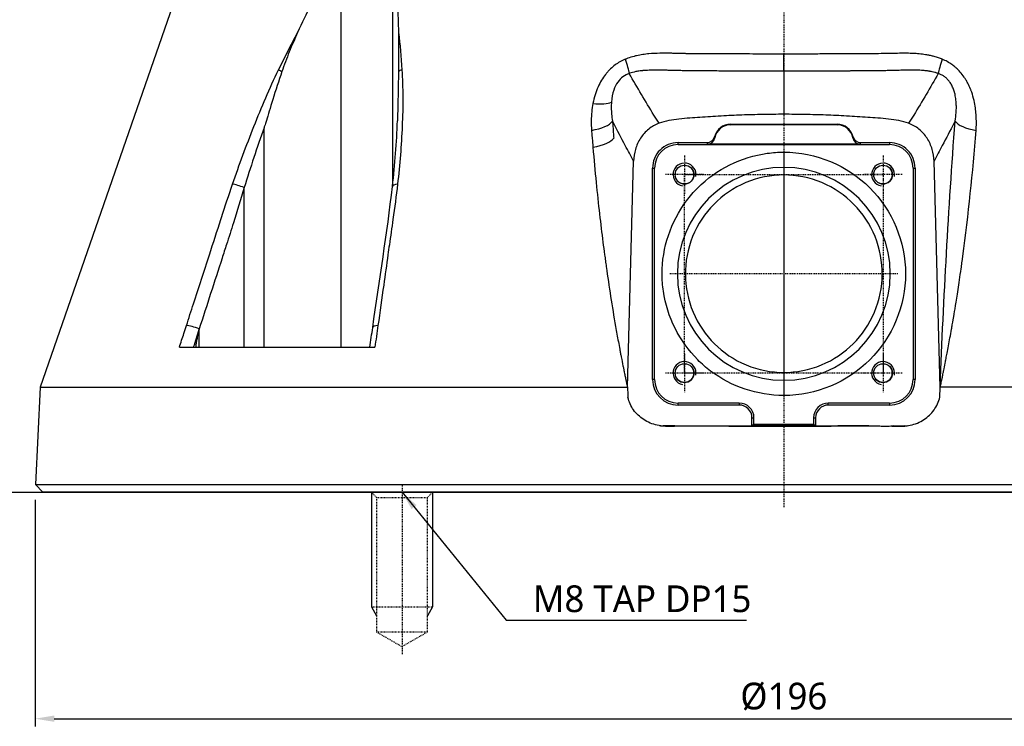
# Model space of a CAD drawing. Header units: millimetres. Extents: x 0 to 4378, y 0 to 2376.
# Tile 149 of 212: x 3894 to 4023, y 265 to 358. Entities that reach past the tile are written whole.
import ezdxf

# ---------------------------------------------------------------- set-up
doc = ezdxf.new("R2010")
doc.units = ezdxf.units.MM
doc.header["$LTSCALE"] = 0.2
doc.linetypes.add('CENTER2', pattern=[1.125, 0.75, -0.125, 0.125, -0.125])
doc.linetypes.add('HIDDEN', pattern=[0.375, 0.25, -0.125])
for name, color, linetype in [('01_Object Line', 4, 'Continuous'), ('02_Center Line', 1, 'CENTER2'), ('03_Hidden Line', 2, 'HIDDEN'), ('12_Before Rev.Num.', 5, 'Continuous')]:
    doc.layers.add(name, color=color, linetype=linetype)
doc.styles.add('Rainbow-4.0 Style', font='malgunsl.ttf')
doc.dimstyles.new('Rainbow-4.0 Style', dxfattribs={"dimtxt": 3.5, "dimasz": 2.5, "dimexe": 1, "dimexo": 1, "dimgap": 1, "dimtad": 1, "dimdsep": 46, "dimtxsty": 'Rainbow-4.0 Style', "dimcen": 0, "dimclrd": 251, "dimclre": 251, "dimclrt": 7, "dimazin": 3, "dimtp": 0.1, "dimtm": 0.1, "dimtfac": 0.61, "dimtmove": 0, "dimatfit": 3, "dimfxl": 1, "dimlwd": -1, "dimlwe": -1, "dimarcsym": 1})

# ---------------------------------------------------------------- blocks, each defined once
blk = doc.blocks.new('*D136')
at = {"color": 251, "linetype": 'ByBlock', "transparency": 16777216}
for p, q in [((3896.43, 294.62), (3896.43, 264.96)), ((4092.52, 294.62), (4092.52, 264.96)), ((3898.93, 265.96), (4090.02, 265.96))]:
    blk.add_line(p, q, dxfattribs=at)
at = {"color": 251, "transparency": 16777216}
for points in [[(3898.93, 266.38), (3898.93, 265.55), (3896.43, 265.96)], [(4090.02, 266.38), (4090.02, 265.55), (4092.52, 265.96)]]:
    blk.add_solid(points, dxfattribs=at)
at = {"layer": 'Defpoints', "color": 0, "transparency": 16777216}
for p in [(3896.43, 295.62), (4092.52, 295.62), (4092.52, 265.96)]:
    blk.add_point(p, dxfattribs=at)
at = {"color": 7, "transparency": 16777216, "insert": (3994.48, 268.85), "char_height": 3.5, "attachment_point": 5, "style": 'Rainbow-4.0 Style'}
blk.add_mtext('%%c196', dxfattribs=at)
blk = doc.blocks.new('A$C0aa5b13d')
for p, q in [((-3.32, 14.32), (-4, 15)), ((3.32, 14.32), (-3.32, 14.32)), ((-3.32, -3.3), (-3.32, 14.32)), ((3.32, 14.32), (4, 15)), ((3.32, 14.32), (3.32, -3.3)), ((4, 0), (-4, 0)), ((3.32, -3.3), (-3.32, -3.3)), ((0, -5.22), (-3.32, -3.3)), ((3.32, -3.3), (0, -5.22))]:
    blk.add_line(p, q)
at = {"layer": '01_Object Line'}
for p, q in [((-4, 15), (-4, 0)), ((4, 15), (4, 0)), ((-4, 0), (-3.32, -1.17)), ((4, 0), (3.32, -1.17))]:
    blk.add_line(p, q, dxfattribs=at)
at = {"layer": '02_Center Line'}
blk.add_line((0, 16), (0, -6.22), dxfattribs=at)
blk = doc.blocks.new('A$C41baa1bb')
for p, q in [((-77.15, 72.03), (-97.38, 13.79)), ((-57.95, 19), (-57.95, 71.39)), ((-51.26, 71.39), (-51.26, 40.02)), ((-50.1, 56.68), (-50.1, 56.68)), ((-24.4, 52.94), (-24.4, 52.94)), ((-68.07, 19), (-68.07, 47.76)), ((-6.97, 48.23), (0, 48.24)), ((-6.97, 48.16), (-6.97, 48.23)), ((-6.97, 48.16), (0, 48.17)), ((0, 48.24), (6.97, 48.23)), ((0, 48.17), (0, 48.24)), ((0, 48.17), (6.97, 48.16)), ((6.97, 48.23), (6.97, 48.16)), ((-24.1, 45.41), (-24.1, 45.41)), ((-13.85, 45.55), (-13.85, 45.81)), ((-13.85, 45.81), (-10.05, 45.81)), ((-13.85, 45.55), (13.85, 45.55)), ((10.02, 45.6), (-10.02, 45.6)), ((10.05, 45.81), (13.85, 45.81)), ((13.85, 45.81), (13.85, 45.55)), ((0, 44.56), (0, 42.56)), ((-20.47, 13.76), (-19.67, 43.37)), ((20.47, 13.74), (19.67, 43.37)), ((-17.19, 14.77), (-17.19, 42.47)), ((-17.19, 42.47), (-16.93, 42.47)), ((-16.93, 14.77), (-16.93, 42.47)), ((16.93, 42.47), (16.93, 14.77)), ((16.93, 42.47), (17.19, 42.47)), ((17.19, 42.47), (17.19, 14.77)), ((-70.65, 19), (-70.65, 39.92)), ((-70.65, 39.92), (-70.65, 39.92)), ((-51.26, 35.22), (-51.26, 35.22)), ((-23.54, 31.62), (-23.54, 31.62)), ((23.54, 31.6), (23.54, 31.58)), ((-76.56, 19), (-76.56, 21.4)), ((-79.15, 19), (-53.55, 19)), ((-16.93, 14.77), (-17.19, 14.77)), ((0, 14.68), (0, 12.68)), ((17.19, 14.77), (16.93, 14.77)), ((-97.38, 13.79), (-98, 1)), ((-97.38, 13.79), (-20.5, 13.79)), ((20.44, 12.47), (20.47, 13.74)), ((20.49, 13.79), (20.49, 13.79)), ((97.38, 13.79), (20.5, 13.79)), ((-5.83, 11.69), (-13.85, 11.69)), ((-13.85, 11.43), (-13.85, 11.69)), ((-5.83, 11.69), (-5.83, 11.43)), ((13.85, 11.69), (5.83, 11.69)), ((5.83, 11.43), (5.83, 11.69)), ((13.85, 11.69), (13.85, 11.43)), ((-5.83, 11.43), (-13.85, 11.43)), ((13.85, 11.43), (5.83, 11.43)), ((-4.17, 8.71), (-4.17, 9.77)), ((-3.91, 8.88), (-3.91, 9.77)), ((3.91, 9.77), (3.91, 8.88)), ((4.17, 9.77), (4.17, 8.7)), ((-14.25, 8.71), (-15.79, 8.71)), ((-15.79, 8.71), (-15.49, 8.67)), ((-3.91, 8.88), (-4.17, 8.71)), ((0, 8.62), (0, 8.71)), ((4.17, 8.71), (3.91, 8.88)), ((14.35, 8.71), (15.79, 8.71)), ((15.79, 8.71), (15.49, 8.67)), ((-98, 1), (98, 1)), ((-97.05, 0), (-98, 1)), ((97.05, 0), (-97.05, 0)), ((-91.39, 0), (-91.39, 0)), ((-79.42, 0), (-79.42, 0)), ((-58.49, 0), (-58.49, 0)), ((-58.41, 0), (-58.41, 0))]:
    blk.add_line(p, q)
for centre in [(-13, 41.62), (13, 41.62), (-13, 15.62), (13, 15.62)]:
    blk.add_circle(centre, 1.23)
for centre, radius, start, end in [((-6.97, 46.06), 2.17, 90.0923, 166.2338), ((-6.97, 46.06), 2.1, 90.0922, 169.9028), ((6.97, 46.06), 2.17, 13.7668, 89.9077), ((6.97, 46.06), 2.1, 10.0972, 89.9078), ((-13.85, 42.47), 3.34, 89.9996, 180.0003), ((-13.85, 42.47), 3.08, 90, 179.9999), ((13.85, 42.47), 3.34, 359.9997, 90.0004), ((13.85, 42.47), 3.08, 0, 90), ((0, 28.62), 13.94, 90, 270), ((0, 28.62), 13.94, 270, 90), ((-13, 41.62), 1.23, 224.7415, 44.7404), ((13, 41.62), 1.23, 224.7415, 44.7404), ((-13, 15.62), 1.23, 224.7415, 44.7404), ((13, 15.62), 1.23, 224.7415, 44.7404), ((-13.85, 14.77), 3.34, 180.0003, 270), ((-13.85, 14.77), 3.08, 180, 270), ((13.85, 14.77), 3.08, 270, 0), ((13.85, 14.77), 3.34, 270, 359.9997), ((-5.83, 9.77), 1.92, 359.9342, 90), ((5.83, 9.77), 1.92, 90, 180.0658), ((-5.83, 9.77), 1.66, 359.908, 89.9996), ((5.83, 9.77), 1.66, 90, 180.092)]:
    blk.add_arc(centre, radius, start, end)
for centre, major_axis, ratio, start_param, end_param in [((-21.7, 58.05), (1.46, -3.72), 0.110315, 0.506734, 1.167727), ((0, 58.73), (0, -4), 0.000222, 0.472146, 1.236512), ((21.7, 58.05), (-1.46, -3.72), 0.110323, 5.115463, 5.776453), ((-65.04, 54.86), (-1.35, 0.65), 0.052115, 0.606922, 1.057336), ((-49.43, 54.96), (-1.21, -0.17), 0.427905, 5.153147, 5.671042), ((-26.12, 52.24), (3.93, -0.76), 0.285309, 5.056248, 5.892308), ((-26.28, 48.67), (3.97, 0.35), 0.350821, 4.962938, 5.997345), ((26.28, 48.67), (-3.97, 0.35), 0.350805, 0.285846, 1.320253), ((-10.05, 46.82), (0.098, -0.997), 0.998609, 6.184907, 7.516076), ((-10.02, 46.61), (-0.159, 0.989), 0.998593, 2.982263, 4.376412), ((1058.58, 757.93), (-1067.4, -711.96), 0.036315, 6.269429, 6.272553), ((-1058.39, 757.68), (1067.21, -711.7), 0.03632, 0.010633, 0.013757), ((10.02, 46.61), (0.159, 0.989), 0.998593, 1.907092, 3.301239), ((10.05, 46.82), (-0.099, -0.997), 0.998609, 5.050379, 6.381578), ((-26.06, 46.4), (3.92, 0.39), 0.339534, 4.953939, 5.993949), ((1225.76, 46.15), (-1235.83, 0), 0.052336, 0.005165, 0.00841), ((-1225.76, 46.15), (1235.82, 0), 0.052336, 6.274773, 6.278018), ((-71.03, 39.88), (-1.42, 0.49), 0.108063, 4.484638, 5.706473), ((-49.77, 39.88), (-1.49, 0.17), 0.323016, 5.32621, 6.283184), ((-77.06, 21.37), (-1.43, 0.46), 0.133958, 4.398396, 5.717837), ((-52.35, 21.37), (-1.49, 0.21), 0.304914, 5.321029, 6.283185), ((799.49, -776.27), (393.52, -3268.22), 0.226921, 4.441019, 4.441434), ((15.83, 13.21), (-4.62, -0.6), 0.965307, 2.834157, 2.843785), ((-15.83, 13.21), (4.62, -0.6), 0.965307, 4.740236, 4.846455), ((0, 12.04), (-97.41, 0), 0.035015, 1.411115, 1.42312), ((0, 12.04), (-97.41, 0), 0.035015, 1.716768, 1.730478), ((15.83, 13.21), (-4.62, -0.6), 0.965307, 1.43673, 1.542949)]:
    blk.add_ellipse(centre, major_axis=major_axis, ratio=ratio, start_param=start_param, end_param=end_param)
for points, knots in [([(-57.95, 71.39), (-58.1, 71.14), (-58.25, 70.89), (-59.64, 68.47), (-60.82, 66.21), (-62.54, 62.68), (-63.11, 61.47), (-63.67, 60.24)], [-6.98839, -6.98839, -6.98839, -6.98839, -6.901908, -6.901908, -6.146186, -6.146186, -5.759883, -5.759883, -5.759883, -5.759883]), ([(-51.26, 71.39), (-51.23, 71.14), (-51.19, 70.89), (-50.88, 68.47), (-50.69, 66.21), (-50.53, 62.68), (-50.49, 61.46), (-50.47, 60.24)], [10.331972, 10.331972, 10.331972, 10.331972, 10.418454, 10.418454, 11.174175, 11.174175, 11.561016, 11.561016, 11.561016, 11.561016]), ([(-66.17, 55.35), (-65.77, 56.18), (-65.36, 57), (-64.95, 57.81), (-64.53, 58.63), (-64.11, 59.44), (-63.67, 60.24)], [0, 0, 0, 0, 0.499876, 0.499876, 0.499876, 1, 1, 1, 1]), ([(-63.67, 60.24), (-64.05, 59.41), (-64.42, 58.55), (-65.1, 56.86), (-65.44, 55.97), (-65.73, 55.11)], [0.0000001, 0.0000001, 0.0000001, 0.0000001, 0.2754495, 0.2754495, 0.548569, 0.548569, 0.548569, 0.548569]), ([(-50.47, 60.24), (-50.45, 59.4), (-50.45, 58.55), (-50.45, 56.86), (-50.45, 55.98), (-50.46, 55.12)], [-0.542815, -0.542815, -0.542815, -0.542815, -0.2712747, -0.2712747, -0.0000024, -0.0000024, -0.0000024, -0.0000024]), ([(-20.75, 56.74), (-20.82, 56.71), (-20.88, 56.68), (-20.95, 56.65), (-21.18, 56.55), (-21.41, 56.43), (-21.63, 56.3), (-21.84, 56.16), (-22.05, 56.02), (-22.25, 55.87), (-22.45, 55.71), (-22.64, 55.54), (-22.82, 55.35), (-22.88, 55.3), (-22.93, 55.24), (-22.99, 55.18), (-23.09, 55.07), (-23.18, 54.96), (-23.28, 54.84), (-23.31, 54.81), (-23.34, 54.77), (-23.36, 54.74), (-23.54, 54.51), (-23.71, 54.26), (-23.87, 53.99), (-24.04, 53.72), (-24.19, 53.43), (-24.33, 53.11), (-24.47, 52.79), (-24.61, 52.44), (-24.72, 52.07), (-24.83, 51.71), (-24.92, 51.34), (-25, 50.93)], [0, 0, 0, 0, 0.033073, 0.033073, 0.033073, 0.156472, 0.156472, 0.156472, 0.278858, 0.278858, 0.278858, 0.399242, 0.399242, 0.399242, 0.434783, 0.434783, 0.434783, 0.5, 0.5, 0.5, 0.518952, 0.518952, 0.518952, 0.640378, 0.640378, 0.640378, 0.763037, 0.763037, 0.763037, 0.88506, 0.88506, 0.88506, 1, 1, 1, 1]), ([(0, 57.42), (-1.22, 57.42), (-2.42, 57.42), (-3.6, 57.42), (-4.19, 57.42), (-4.78, 57.42), (-5.37, 57.43), (-5.66, 57.43), (-5.95, 57.43), (-6.24, 57.43), (-6.39, 57.43), (-6.53, 57.43), (-6.67, 57.43), (-6.82, 57.43), (-7.02, 57.43), (-7.11, 57.43), (-7.48, 57.43), (-7.87, 57.43), (-8.28, 57.44), (-8.49, 57.44), (-8.7, 57.44), (-8.92, 57.44), (-9.13, 57.44), (-9.4, 57.44), (-9.58, 57.44), (-10.3, 57.44), (-10.99, 57.44), (-11.53, 57.45), (-11.67, 57.45), (-11.8, 57.45), (-11.94, 57.45), (-12.01, 57.45), (-12.08, 57.45), (-12.15, 57.45), (-12.22, 57.45), (-12.24, 57.45), (-12.36, 57.46), (-12.58, 57.46), (-12.76, 57.46), (-12.89, 57.47), (-12.96, 57.47), (-13.01, 57.47), (-13.05, 57.47), (-13.08, 57.47), (-13.09, 57.47), (-13.11, 57.47), (-13.11, 57.47), (-13.11, 57.47), (-13.12, 57.47), (-13.12, 57.47), (-13.12, 57.47), (-13.12, 57.47), (-13.12, 57.47), (-13.13, 57.47), (-13.14, 57.47), (-13.45, 57.48), (-13.76, 57.49), (-14.08, 57.49), (-14.23, 57.5), (-14.39, 57.5), (-14.55, 57.5), (-14.63, 57.51), (-14.71, 57.51), (-14.8, 57.51), (-14.88, 57.51), (-14.92, 57.51), (-15.04, 57.51), (-15.28, 57.51), (-15.5, 57.51), (-15.7, 57.51), (-15.8, 57.51), (-15.89, 57.51), (-15.98, 57.51), (-16.07, 57.51), (-16.12, 57.51), (-16.23, 57.51), (-16.69, 57.5), (-17.18, 57.48), (-17.68, 57.44), (-17.93, 57.42), (-18.21, 57.38), (-18.47, 57.34), (-18.61, 57.32), (-18.74, 57.3), (-18.87, 57.28), (-19, 57.25), (-19.18, 57.22), (-19.27, 57.2), (-19.45, 57.16), (-19.75, 57.08), (-20.03, 56.99), (-20.32, 56.91), (-20.56, 56.82), (-20.75, 56.74)], [0, 0, 0, 0, 0.125, 0.125, 0.125, 0.1875, 0.1875, 0.1875, 0.21875, 0.21875, 0.21875, 0.234375, 0.234375, 0.234375, 0.25, 0.25, 0.25, 0.3125, 0.3125, 0.3125, 0.34375, 0.34375, 0.34375, 0.375, 0.375, 0.375, 0.5, 0.5, 0.5, 0.53125, 0.53125, 0.53125, 0.546875, 0.546875, 0.546875, 0.5625, 0.5625, 0.5625, 0.59375, 0.59375, 0.59375, 0.609375, 0.609375, 0.609375, 0.6171875, 0.6171875, 0.6171875, 0.6196289, 0.6196289, 0.6196289, 0.6220703, 0.6220703, 0.6220703, 0.625, 0.625, 0.625, 0.6875, 0.6875, 0.6875, 0.71875, 0.71875, 0.71875, 0.734375, 0.734375, 0.734375, 0.75, 0.75, 0.75, 0.78125, 0.78125, 0.78125, 0.796875, 0.796875, 0.796875, 0.8125, 0.8125, 0.8125, 0.875, 0.875, 0.875, 0.90625, 0.90625, 0.90625, 0.921875, 0.921875, 0.921875, 0.9375, 0.9375, 0.9375, 0.96875, 0.96875, 0.96875, 0.9999999, 0.9999999, 0.9999999, 0.9999999]), ([(20.75, 56.74), (20.61, 56.79), (20.45, 56.86), (20.28, 56.92), (20.1, 56.98), (19.85, 57.05), (19.7, 57.09), (19.54, 57.13), (19.38, 57.17), (19.22, 57.21), (19.07, 57.24), (18.88, 57.28), (18.75, 57.3), (18.5, 57.34), (18.22, 57.38), (17.93, 57.41), (17.63, 57.44), (17.4, 57.46), (17.13, 57.48), (16.86, 57.49), (16.59, 57.5), (16.33, 57.51), (16.2, 57.51), (16.06, 57.51), (15.91, 57.51), (15.77, 57.51), (15.64, 57.51), (15.45, 57.51), (14.69, 57.51), (13.95, 57.49), (13.3, 57.48), (12.97, 57.47), (12.51, 57.46), (12.12, 57.45), (11.73, 57.45), (11.45, 57.45), (10.99, 57.44), (10.88, 57.44), (10.76, 57.44), (10.63, 57.44), (10.5, 57.44), (10.45, 57.44), (10.36, 57.44), (10.17, 57.44), (9.96, 57.44), (9.71, 57.44), (9.46, 57.44), (9.15, 57.44), (8.89, 57.44), (8.64, 57.44), (8.38, 57.44), (8.11, 57.43), (7.84, 57.43), (7.57, 57.43), (7.29, 57.43), (7.01, 57.43), (6.63, 57.43), (6.28, 57.43), (5.59, 57.43), (4.9, 57.42), (4.2, 57.42), (2.81, 57.42), (1.41, 57.42), (0, 57.42)], [0.0000001, 0.0000001, 0.0000001, 0.0000001, 0.03125, 0.03125, 0.03125, 0.0625, 0.0625, 0.0625, 0.09375, 0.09375, 0.09375, 0.125, 0.125, 0.125, 0.1875, 0.1875, 0.1875, 0.25, 0.25, 0.25, 0.3125, 0.3125, 0.3125, 0.34375, 0.34375, 0.34375, 0.375, 0.375, 0.375, 0.5, 0.5, 0.5, 0.5625, 0.5625, 0.5625, 0.625, 0.625, 0.625, 0.640625, 0.640625, 0.640625, 0.65625, 0.65625, 0.65625, 0.6875, 0.6875, 0.6875, 0.71875, 0.71875, 0.71875, 0.75, 0.75, 0.75, 0.78125, 0.78125, 0.78125, 0.8125, 0.8125, 0.8125, 0.875, 0.875, 0.875, 0.9999932, 0.9999932, 0.9999932, 0.9999932]), ([(25.18, 47.41), (25.22, 47.93), (25.23, 48.46), (25.21, 48.97), (25.21, 49.15), (25.2, 49.34), (25.19, 49.51), (25.16, 49.81), (25.13, 50.09), (25.09, 50.36), (25.05, 50.69), (24.99, 51), (24.92, 51.31), (24.9, 51.41), (24.88, 51.5), (24.85, 51.6), (24.75, 51.99), (24.64, 52.35), (24.51, 52.68), (24.49, 52.73), (24.48, 52.77), (24.46, 52.81), (24.35, 53.09), (24.22, 53.37), (24.09, 53.62), (24.01, 53.76), (23.93, 53.9), (23.85, 54.03), (23.78, 54.15), (23.7, 54.28), (23.61, 54.4), (23.45, 54.63), (23.28, 54.85), (23.11, 55.05), (22.93, 55.25), (22.75, 55.43), (22.58, 55.58), (22.53, 55.63), (22.49, 55.67), (22.44, 55.7), (22.31, 55.82), (22.16, 55.93), (22.02, 56.04), (21.83, 56.17), (21.62, 56.3), (21.41, 56.42), (21.2, 56.54), (20.98, 56.64), (20.75, 56.74)], [0, 0, 0, 0, 0.09179, 0.09179, 0.09179, 0.125, 0.125, 0.125, 0.181591, 0.181591, 0.181591, 0.25, 0.25, 0.25, 0.272392, 0.272392, 0.272392, 0.363517, 0.363517, 0.363517, 0.375, 0.375, 0.375, 0.453423, 0.453423, 0.453423, 0.5, 0.5, 0.5, 0.547785, 0.547785, 0.547785, 0.63799, 0.63799, 0.63799, 0.726937, 0.726937, 0.726937, 0.75, 0.75, 0.75, 0.81881, 0.81881, 0.81881, 0.908727, 0.908727, 0.908727, 1, 1, 1, 1]), ([(-72.19, 40.38), (-71.31, 42.91), (-70.39, 45.43), (-69.39, 47.94), (-68.4, 50.44), (-67.34, 52.92), (-66.17, 55.35)], [0, 0, 0, 0, 0.499739, 0.499739, 0.499739, 1, 1, 1, 1]), ([(-65.73, 55.11), (-66.16, 53.9), (-66.54, 52.69), (-67.26, 50.36), (-67.53, 49.43), (-67.81, 48.54), (-67.87, 48.35), (-67.98, 48.02), (-68.03, 47.89), (-68.07, 47.76)], [0.0000003, 0.0000003, 0.0000003, 0.0000003, 0.3859946, 0.3859946, 0.7222348, 0.7222348, 0.8112859, 0.8112859, 0.8736209, 0.8736209, 0.8736209, 0.8736209]), ([(-50.46, 55.12), (-50.48, 53.95), (-50.5, 52.66), (-50.55, 50.34), (-50.58, 49.45), (-50.6, 48.7), (-50.6, 48.68), (-50.6, 48.65)], [-0.5896878, -0.5896878, -0.5896878, -0.5896878, -0.3346623, -0.3346623, -0.1007953, -0.1007953, -0.0937592, -0.0937592, -0.0937592, -0.0937592]), ([(-50.01, 55.36), (-49.98, 54.78), (-49.95, 54.19), (-49.93, 53.6), (-49.91, 52.99), (-49.9, 52.37), (-49.9, 51.75), (-49.89, 50.5), (-49.92, 49.25), (-49.98, 47.99), (-50.08, 45.47), (-50.29, 42.93), (-50.58, 40.38)], [0, 0, 0, 0, 0.1198668, 0.1198668, 0.1198668, 0.2457072, 0.2457072, 0.2457072, 0.4972778, 0.4972778, 0.4972778, 1, 1, 1, 1]), ([(-20.23, 54.87), (-20.53, 54.77), (-20.81, 54.63), (-21.06, 54.44), (-21.31, 54.25), (-21.52, 54.05), (-21.74, 53.74), (-21.95, 53.44), (-22.12, 53.12), (-22.27, 52.67), (-22.43, 52.22), (-22.53, 51.69), (-22.57, 51.11)], [0, 0, 0, 0, 0.25, 0.25, 0.25, 0.5, 0.5, 0.5, 0.75, 0.75, 0.75, 1, 1, 1, 1]), ([(0, 55.17), (-0.19, 55.17), (-0.39, 55.17), (-0.58, 55.17), (-1.11, 55.17), (-1.64, 55.17), (-2.18, 55.17), (-2.65, 55.17), (-3.13, 55.17), (-3.61, 55.17), (-3.62, 55.17), (-3.62, 55.17), (-3.63, 55.17), (-4.07, 55.17), (-4.51, 55.18), (-4.95, 55.18), (-5.12, 55.18), (-5.28, 55.18), (-5.44, 55.18), (-5.68, 55.18), (-5.93, 55.18), (-6.17, 55.18), (-6.23, 55.18), (-6.3, 55.18), (-6.36, 55.18), (-6.52, 55.18), (-6.67, 55.18), (-6.82, 55.18), (-6.98, 55.19), (-7.18, 55.19), (-7.29, 55.19), (-7.61, 55.19), (-7.96, 55.19), (-8.29, 55.19), (-8.61, 55.19), (-8.93, 55.2), (-9.22, 55.2), (-9.41, 55.2), (-9.59, 55.2), (-9.76, 55.2), (-9.86, 55.2), (-9.97, 55.2), (-10.07, 55.2), (-10.33, 55.2), (-10.6, 55.2), (-10.86, 55.21), (-11.1, 55.21), (-11.35, 55.21), (-11.58, 55.21), (-11.66, 55.21), (-11.74, 55.21), (-11.83, 55.21), (-11.97, 55.21), (-12.11, 55.21), (-12.25, 55.22), (-12.42, 55.22), (-12.58, 55.22), (-12.74, 55.22), (-12.79, 55.22), (-12.83, 55.22), (-12.88, 55.22), (-12.97, 55.23), (-13.06, 55.23), (-13.15, 55.23), (-13.27, 55.23), (-13.36, 55.23), (-13.49, 55.24), (-13.5, 55.24), (-13.51, 55.24), (-13.52, 55.24), (-13.72, 55.24), (-13.93, 55.25), (-14.15, 55.25), (-14.25, 55.26), (-14.34, 55.26), (-14.44, 55.26), (-14.58, 55.26), (-14.73, 55.27), (-14.87, 55.27), (-14.89, 55.27), (-14.91, 55.27), (-14.92, 55.27), (-15.09, 55.28), (-15.21, 55.28), (-15.42, 55.29), (-15.5, 55.29), (-15.58, 55.29), (-15.65, 55.29), (-15.97, 55.3), (-16.26, 55.3), (-16.52, 55.3), (-16.53, 55.3), (-16.54, 55.3), (-16.56, 55.3), (-16.72, 55.3), (-16.91, 55.3), (-17.12, 55.3), (-17.23, 55.3), (-17.34, 55.3), (-17.46, 55.29), (-17.58, 55.29), (-17.67, 55.29), (-17.84, 55.28), (-18.01, 55.27), (-18.15, 55.26), (-18.26, 55.25), (-18.31, 55.25), (-18.36, 55.25), (-18.4, 55.24), (-18.42, 55.24), (-18.43, 55.24), (-18.44, 55.24), (-18.45, 55.24), (-18.46, 55.24), (-18.49, 55.23), (-18.73, 55.21), (-18.91, 55.19), (-19.12, 55.15), (-19.21, 55.14), (-19.29, 55.12), (-19.37, 55.11), (-19.67, 55.04), (-19.94, 54.97), (-20.18, 54.89), (-20.2, 54.88), (-20.21, 54.88), (-20.23, 54.87)], [0.0000168, 0.0000168, 0.0000168, 0.0000168, 0.0203023, 0.0203023, 0.0203023, 0.0754814, 0.0754814, 0.0754814, 0.125, 0.125, 0.125, 0.1255, 0.1255, 0.1255, 0.170881, 0.170881, 0.170881, 0.1875, 0.1875, 0.1875, 0.2121861, 0.2121861, 0.2121861, 0.21875, 0.21875, 0.21875, 0.234375, 0.234375, 0.234375, 0.25, 0.25, 0.25, 0.2982721, 0.2982721, 0.2982721, 0.3445301, 0.3445301, 0.3445301, 0.375, 0.375, 0.375, 0.3939691, 0.3939691, 0.3939691, 0.4409288, 0.4409288, 0.4409288, 0.4846804, 0.4846804, 0.4846804, 0.5, 0.5, 0.5, 0.5276863, 0.5276863, 0.5276863, 0.5625, 0.5625, 0.5625, 0.5728198, 0.5728198, 0.5728198, 0.59375, 0.59375, 0.59375, 0.6233696, 0.6233696, 0.6233696, 0.625, 0.625, 0.625, 0.6683553, 0.6683553, 0.6683553, 0.6875, 0.6875, 0.6875, 0.7155288, 0.7155288, 0.7155288, 0.71875, 0.71875, 0.71875, 0.75, 0.75, 0.75, 0.7616806, 0.7616806, 0.7616806, 0.8097504, 0.8097504, 0.8097504, 0.8125, 0.8125, 0.8125, 0.84375, 0.84375, 0.84375, 0.859375, 0.859375, 0.859375, 0.875, 0.875, 0.875, 0.890625, 0.890625, 0.890625, 0.8984375, 0.8984375, 0.8984375, 0.9023437, 0.9023437, 0.9023437, 0.90625, 0.90625, 0.90625, 0.9375, 0.9375, 0.9375, 0.9500091, 0.9500091, 0.9500091, 0.9971279, 0.9971279, 0.9971279, 0.9999997, 0.9999997, 0.9999997, 0.9999997]), ([(-16.34, 48.34), (-16.57, 48.7), (-16.79, 49.06), (-17.02, 49.42), (-18.13, 51.22), (-19.19, 53.03), (-20.23, 54.87)], [0, 0, 0, 0, 0.1670722, 0.1670722, 0.1670722, 0.9999999, 0.9999999, 0.9999999, 0.9999999]), ([(20.23, 54.87), (20.11, 54.91), (19.99, 54.95), (19.86, 54.99), (19.84, 54.99), (19.82, 55), (19.79, 55.01), (19.68, 55.04), (19.54, 55.07), (19.45, 55.09), (19.36, 55.11), (19.28, 55.12), (19.19, 55.14), (19.16, 55.14), (19.13, 55.15), (19.1, 55.15), (19.04, 55.16), (18.98, 55.17), (18.92, 55.18), (18.85, 55.19), (18.76, 55.2), (18.72, 55.21), (18.69, 55.21), (18.65, 55.22), (18.62, 55.22), (18.48, 55.24), (18.31, 55.25), (18.08, 55.27), (18.06, 55.27), (18.05, 55.27), (18.04, 55.27), (17.88, 55.28), (17.74, 55.29), (17.63, 55.29), (17.6, 55.29), (17.57, 55.29), (17.54, 55.29), (17.52, 55.29), (17.5, 55.29), (17.48, 55.29), (17.44, 55.3), (17.43, 55.3), (17.37, 55.3), (17.23, 55.3), (17.11, 55.3), (16.99, 55.3), (16.8, 55.3), (16.61, 55.3), (16.39, 55.3), (16.22, 55.3), (16.04, 55.3), (15.82, 55.29), (15.78, 55.29), (15.74, 55.29), (15.7, 55.29), (15.44, 55.29), (15.2, 55.28), (14.91, 55.27), (14.88, 55.27), (14.84, 55.27), (14.81, 55.27), (14.54, 55.26), (14.27, 55.26), (14.01, 55.25), (13.9, 55.25), (13.79, 55.24), (13.67, 55.24), (13.47, 55.24), (13.26, 55.23), (13.03, 55.23), (12.84, 55.22), (12.64, 55.22), (12.44, 55.22), (12.31, 55.22), (12.18, 55.21), (12.06, 55.21), (11.97, 55.21), (11.89, 55.21), (11.81, 55.21), (11.6, 55.21), (11.45, 55.21), (11.2, 55.21), (11.15, 55.21), (11.11, 55.21), (11.06, 55.21), (10.69, 55.2), (10.34, 55.2), (9.99, 55.2), (9.9, 55.2), (9.81, 55.2), (9.72, 55.2), (9.48, 55.2), (9.25, 55.2), (9.01, 55.2), (8.94, 55.2), (8.86, 55.2), (8.79, 55.2), (8.75, 55.2), (8.71, 55.19), (8.66, 55.19), (8.55, 55.19), (8.47, 55.19), (8.32, 55.19), (8.03, 55.19), (7.75, 55.19), (7.47, 55.19), (7, 55.19), (6.53, 55.18), (6.02, 55.18), (5.56, 55.18), (5.07, 55.18), (4.52, 55.18), (4.48, 55.18), (4.45, 55.18), (4.42, 55.18), (3.83, 55.17), (3.24, 55.17), (2.66, 55.17), (2.02, 55.17), (1.38, 55.17), (0.74, 55.17), (0.49, 55.17), (0.25, 55.17), (0, 55.17)], [0, 0, 0, 0, 0.03125, 0.03125, 0.03125, 0.036027, 0.036027, 0.036027, 0.0625, 0.0625, 0.0625, 0.086658, 0.086658, 0.086658, 0.09375, 0.09375, 0.09375, 0.109375, 0.109375, 0.109375, 0.125, 0.125, 0.125, 0.137204, 0.137204, 0.137204, 0.18478, 0.18478, 0.18478, 0.1875, 0.1875, 0.1875, 0.21875, 0.21875, 0.21875, 0.227351, 0.227351, 0.227351, 0.234375, 0.234375, 0.234375, 0.25, 0.25, 0.25, 0.282133, 0.282133, 0.282133, 0.334899, 0.334899, 0.334899, 0.375, 0.375, 0.375, 0.382242, 0.382242, 0.382242, 0.431868, 0.431868, 0.431868, 0.4375, 0.4375, 0.4375, 0.481032, 0.481032, 0.481032, 0.5, 0.5, 0.5, 0.533621, 0.533621, 0.533621, 0.5625, 0.5625, 0.5625, 0.581555, 0.581555, 0.581555, 0.59375, 0.59375, 0.59375, 0.625, 0.625, 0.625, 0.630987, 0.630987, 0.630987, 0.676219, 0.676219, 0.676219, 0.6875, 0.6875, 0.6875, 0.71875, 0.71875, 0.71875, 0.728641, 0.728641, 0.728641, 0.734375, 0.734375, 0.734375, 0.75, 0.75, 0.75, 0.779832, 0.779832, 0.779832, 0.829893, 0.829893, 0.829893, 0.875, 0.875, 0.875, 0.877676, 0.877676, 0.877676, 0.926092, 0.926092, 0.926092, 0.979283, 0.979283, 0.979283, 1, 1, 1, 1]), ([(0, 55.17), (0, 54.98), (0, 54.45), (0, 53.58), (0, 52.56), (0, 51.55), (0, 50.53), (0, 49.86), (0, 49.52)], [0, 0, 0, 0, 0.101568, 0.28125, 0.460931, 0.640613, 0.820295, 1, 1, 1, 1]), ([(20.23, 54.87), (19.19, 53.03), (18.13, 51.22), (17.02, 49.42), (16.79, 49.06), (16.57, 48.7), (16.34, 48.34)], [0, 0, 0, 0, 0.832928, 0.832928, 0.832928, 1, 1, 1, 1]), ([(22.44, 48.61), (22.5, 49.03), (22.54, 49.39), (22.57, 49.73), (22.58, 49.86), (22.58, 49.99), (22.59, 50.11), (22.6, 50.32), (22.6, 50.52), (22.59, 50.71), (22.59, 50.95), (22.57, 51.17), (22.55, 51.37), (22.54, 51.44), (22.53, 51.51), (22.52, 51.57), (22.49, 51.84), (22.44, 52.09), (22.38, 52.31), (22.37, 52.34), (22.36, 52.37), (22.36, 52.4), (22.3, 52.58), (22.24, 52.77), (22.17, 52.94), (22.13, 53.04), (22.09, 53.13), (22.05, 53.21), (22.01, 53.3), (21.96, 53.38), (21.92, 53.46), (21.83, 53.61), (21.74, 53.74), (21.64, 53.87), (21.54, 53.99), (21.44, 54.11), (21.33, 54.21), (21.23, 54.31), (21.11, 54.4), (21, 54.48), (20.88, 54.56), (20.76, 54.64), (20.63, 54.7), (20.5, 54.77), (20.37, 54.82), (20.23, 54.87)], [0, 0, 0, 0, 0.0904902, 0.0904902, 0.0904902, 0.125, 0.125, 0.125, 0.1815519, 0.1815519, 0.1815519, 0.25, 0.25, 0.25, 0.2729557, 0.2729557, 0.2729557, 0.3633256, 0.3633256, 0.3633256, 0.375, 0.375, 0.375, 0.4534189, 0.4534189, 0.4534189, 0.5, 0.5, 0.5, 0.5492358, 0.5492358, 0.5492358, 0.6431368, 0.6431368, 0.6431368, 0.7324656, 0.7324656, 0.7324656, 0.8198974, 0.8198974, 0.8198974, 0.908249, 0.908249, 0.908249, 0.9999978, 0.9999978, 0.9999978, 0.9999978]), ([(-25, 50.93), (-25.07, 50.58), (-25.12, 50.22), (-25.16, 49.85), (-25.19, 49.47), (-25.21, 49.09), (-25.22, 48.68), (-25.22, 48.28), (-25.21, 47.85), (-25.18, 47.41)], [0.0000089, 0.0000089, 0.0000089, 0.0000089, 0.3333333, 0.3333333, 0.3333333, 0.6666667, 0.6666667, 0.6666667, 1, 1, 1, 1]), ([(-22.57, 51.11), (-22.59, 50.88), (-22.6, 50.61), (-22.59, 50.35), (-22.59, 50.22), (-22.59, 50.08), (-22.58, 49.95), (-22.58, 49.81), (-22.57, 49.67), (-22.55, 49.52), (-22.53, 49.25), (-22.49, 48.94), (-22.44, 48.61)], [0, 0, 0, 0, 0.328885, 0.328885, 0.328885, 0.5, 0.5, 0.5, 0.673833, 0.673833, 0.673833, 1, 1, 1, 1]), ([(0, 49.52), (-0.92, 49.52), (-1.83, 49.51), (-2.75, 49.49), (-3.67, 49.48), (-4.58, 49.45), (-5.5, 49.42), (-6.4, 49.38), (-7.3, 49.34), (-8.2, 49.29), (-8.22, 49.29), (-8.23, 49.29), (-8.25, 49.29), (-9.16, 49.23), (-10.08, 49.17), (-10.99, 49.11), (-11.43, 49.08), (-11.86, 49.06), (-12.29, 49.02), (-12.78, 48.99), (-13.25, 48.95), (-13.73, 48.89), (-14.61, 48.8), (-15.49, 48.66), (-16.34, 48.34)], [0, 0, 0, 0, 0.167585, 0.167585, 0.167585, 0.335224, 0.335224, 0.335224, 0.5, 0.5, 0.5, 0.502873, 0.502873, 0.502873, 0.670529, 0.670529, 0.670529, 0.75, 0.75, 0.75, 0.838181, 0.838181, 0.838181, 1, 1, 1, 1]), ([(16.34, 48.34), (15.49, 48.66), (14.61, 48.8), (13.73, 48.89), (13.26, 48.95), (12.78, 48.99), (12.31, 49.02), (11.87, 49.05), (11.43, 49.08), (10.99, 49.11), (10.08, 49.17), (9.16, 49.23), (8.25, 49.29), (8.24, 49.29), (8.22, 49.29), (8.21, 49.29), (7.31, 49.34), (6.4, 49.38), (5.5, 49.42), (4.58, 49.45), (3.67, 49.48), (2.75, 49.49), (1.83, 49.51), (0.92, 49.52), (0, 49.52)], [0, 0, 0, 0, 0.162722, 0.162722, 0.162722, 0.25, 0.25, 0.25, 0.330133, 0.330133, 0.330133, 0.4976, 0.4976, 0.4976, 0.5, 0.5, 0.5, 0.665096, 0.665096, 0.665096, 0.832572, 0.832572, 0.832572, 1, 1, 1, 1]), ([(-68.07, 47.76), (-68.54, 46.45), (-68.98, 45.16), (-69.84, 42.55), (-70.25, 41.24), (-70.65, 39.92)], [0, 0, 0, 0, 0.4170259, 0.4170259, 0.8358361, 0.8358361, 0.8358361, 0.8358361]), ([(-19.67, 43.37), (-20.04, 44.07), (-20.4, 44.76), (-20.76, 45.43), (-21.28, 46.42), (-21.79, 47.38), (-22.28, 48.32), (-22.33, 48.42), (-22.39, 48.52), (-22.44, 48.61)], [0, 0, 0, 0, 0.3806895, 0.3806895, 0.3806895, 0.9413102, 0.9413102, 0.9413102, 1, 1, 1, 1]), ([(-16.34, 48.34), (-16.83, 48.16), (-17.28, 47.91), (-18.11, 47.24), (-18.47, 46.84), (-19.06, 45.93), (-19.28, 45.44), (-19.58, 44.42), (-19.66, 43.9), (-19.67, 43.37)], [-0.6378238, -0.6378238, -0.6378238, -0.6378238, -0.4817031, -0.4817031, -0.3188172, -0.3188172, -0.1578884, -0.1578884, -0.000001, -0.000001, -0.000001, -0.000001]), ([(19.67, 43.37), (19.66, 43.9), (19.58, 44.42), (19.28, 45.44), (19.06, 45.93), (18.48, 46.83), (18.11, 47.24), (17.28, 47.91), (16.83, 48.16), (16.34, 48.34)], [-0.636574, -0.636574, -0.636574, -0.636574, -0.4794173, -0.4794173, -0.319228, -0.319228, -0.1562272, -0.1562272, -0.000001, -0.000001, -0.000001, -0.000001]), ([(22.44, 48.61), (22.39, 48.52), (22.33, 48.42), (22.28, 48.32), (21.79, 47.38), (21.28, 46.42), (20.76, 45.43), (20.4, 44.76), (20.04, 44.07), (19.67, 43.37)], [0, 0, 0, 0, 0.0586885, 0.0586885, 0.0586885, 0.6192986, 0.6192986, 0.6192986, 1, 1, 1, 1]), ([(-25.18, 47.41), (-25.16, 47.17), (-25.14, 46.93), (-25.12, 46.68), (-25.1, 46.44), (-25.08, 46.19), (-25.06, 45.95), (-25.04, 45.7), (-25.02, 45.45), (-25, 45.2)], [0, 0, 0, 0, 0.3333333, 0.3333333, 0.3333333, 0.6666667, 0.6666667, 0.6666667, 1, 1, 1, 1]), ([(20.47, 13.74), (20.49, 13.75), (20.53, 13.96), (20.54, 14.02), (20.55, 14.05), (20.56, 14.09), (20.57, 14.14), (20.58, 14.18), (20.6, 14.27), (20.6, 14.3), (20.62, 14.36), (20.63, 14.44), (20.65, 14.54), (20.66, 14.58), (20.67, 14.63), (20.68, 14.69), (20.69, 14.74), (20.71, 14.84), (20.72, 14.87), (20.74, 14.99), (20.78, 15.15), (20.81, 15.33), (20.83, 15.43), (20.85, 15.53), (20.88, 15.64), (20.89, 15.69), (20.9, 15.75), (20.91, 15.81), (20.92, 15.87), (20.94, 15.96), (20.95, 15.99), (21, 16.24), (21.06, 16.56), (21.13, 16.93), (21.17, 17.12), (21.21, 17.32), (21.25, 17.53), (21.27, 17.64), (21.29, 17.75), (21.32, 17.86), (21.34, 17.98), (21.37, 18.14), (21.38, 18.22), (21.5, 18.83), (21.63, 19.5), (21.76, 20.23), (21.83, 20.59), (21.89, 20.97), (21.96, 21.36), (22, 21.56), (22.03, 21.76), (22.07, 21.96), (22.09, 22.07), (22.11, 22.17), (22.12, 22.27), (22.13, 22.32), (22.14, 22.38), (22.15, 22.43), (22.16, 22.48), (22.18, 22.57), (22.18, 22.59), (22.26, 23.09), (22.43, 24.03), (22.64, 25.42), (22.75, 26.12), (22.88, 26.92), (23.01, 27.84), (23.08, 28.29), (23.15, 28.78), (23.22, 29.29), (23.26, 29.55), (23.3, 29.81), (23.33, 30.08), (23.35, 30.22), (23.37, 30.36), (23.39, 30.5), (23.4, 30.57), (23.41, 30.63), (23.42, 30.71), (23.43, 30.78), (23.44, 30.87), (23.45, 30.92), (24.18, 36.39), (24.75, 41.89), (25.18, 47.41)], [0, 0, 0, 0, 0.007813, 0.007813, 0.007813, 0.011719, 0.011719, 0.011719, 0.015625, 0.015625, 0.015625, 0.023438, 0.023438, 0.023438, 0.027344, 0.027344, 0.027344, 0.03125, 0.03125, 0.03125, 0.046875, 0.046875, 0.046875, 0.054687, 0.054687, 0.054687, 0.058594, 0.058594, 0.058594, 0.0625, 0.0625, 0.0625, 0.09375, 0.09375, 0.09375, 0.109375, 0.109375, 0.109375, 0.117187, 0.117187, 0.117187, 0.125, 0.125, 0.125, 0.1875, 0.1875, 0.1875, 0.21875, 0.21875, 0.21875, 0.234375, 0.234375, 0.234375, 0.242187, 0.242187, 0.242187, 0.246094, 0.246094, 0.246094, 0.25, 0.25, 0.25, 0.375, 0.375, 0.375, 0.4375, 0.4375, 0.4375, 0.46875, 0.46875, 0.46875, 0.484375, 0.484375, 0.484375, 0.492187, 0.492187, 0.492187, 0.496094, 0.496094, 0.496094, 0.5, 0.5, 0.5, 1, 1, 1, 1]), ([(-25, 45.2), (-24.73, 41.98), (-24.43, 39.07), (-24.14, 36.46), (-23.99, 35.16), (-23.84, 33.94), (-23.69, 32.79), (-23.62, 32.21), (-23.54, 31.66), (-23.47, 31.12), (-23.43, 30.85), (-23.4, 30.59), (-23.36, 30.33), (-23.35, 30.2), (-23.33, 30.08), (-23.31, 29.95), (-23.29, 29.82), (-23.28, 29.74), (-23.26, 29.57), (-22.89, 26.94), (-22.49, 24.37), (-22.03, 21.71), (-21.91, 21.05), (-21.79, 20.38), (-21.67, 19.72), (-21.61, 19.39), (-21.54, 19.06), (-21.48, 18.73), (-21.45, 18.56), (-21.42, 18.4), (-21.39, 18.23), (-21.37, 18.15), (-21.36, 18.07), (-21.34, 17.98), (-21.32, 17.9), (-21.31, 17.84), (-21.29, 17.73), (-21.21, 17.3), (-21.13, 16.91), (-21.06, 16.58), (-21.03, 16.41), (-21, 16.26), (-20.97, 16.12), (-20.96, 16.05), (-20.94, 15.98), (-20.93, 15.92), (-20.93, 15.89), (-20.92, 15.86), (-20.91, 15.83), (-20.91, 15.8), (-20.91, 15.79), (-20.9, 15.74), (-20.85, 15.52), (-20.81, 15.32), (-20.78, 15.16), (-20.76, 15.07), (-20.74, 15), (-20.73, 14.93), (-20.72, 14.89), (-20.72, 14.86), (-20.71, 14.83), (-20.7, 14.8), (-20.7, 14.8), (-20.69, 14.74), (-20.67, 14.63), (-20.65, 14.54), (-20.63, 14.45), (-20.62, 14.41), (-20.62, 14.37), (-20.61, 14.34), (-20.6, 14.3), (-20.6, 14.3), (-20.59, 14.24), (-20.56, 14.13), (-20.56, 14.1), (-20.53, 14), (-20.52, 13.92), (-20.5, 13.86), (-20.49, 13.78)], [0.0000016, 0.0000016, 0.0000016, 0.0000016, 0.25, 0.25, 0.25, 0.375, 0.375, 0.375, 0.4375, 0.4375, 0.4375, 0.46875, 0.46875, 0.46875, 0.484375, 0.484375, 0.484375, 0.5, 0.5, 0.5, 0.75, 0.75, 0.75, 0.8125, 0.8125, 0.8125, 0.84375, 0.84375, 0.84375, 0.859375, 0.859375, 0.859375, 0.8671875, 0.8671875, 0.8671875, 0.875, 0.875, 0.875, 0.90625, 0.90625, 0.90625, 0.921875, 0.921875, 0.921875, 0.9296875, 0.9296875, 0.9296875, 0.9335938, 0.9335938, 0.9335938, 0.9375, 0.9375, 0.9375, 0.953125, 0.953125, 0.953125, 0.9609375, 0.9609375, 0.9609375, 0.9648438, 0.9648438, 0.9648438, 0.96875, 0.96875, 0.96875, 0.9765625, 0.9765625, 0.9765625, 0.9804688, 0.9804688, 0.9804688, 0.984375, 0.984375, 0.984375, 0.9921875, 0.9921875, 0.9921875, 0.9978296, 0.9978296, 0.9978296, 0.9978296]), ([(0, 12.68), (-3.44, 12.68), (-6.83, 13.83), (-9.58, 15.88), (-10.18, 16.33), (-10.74, 16.82), (-11.27, 17.35), (-13.69, 19.77), (-15.28, 22.97), (-15.77, 26.35), (-15.88, 27.1), (-15.94, 27.86), (-15.94, 28.62), (-15.94, 32.05), (-14.8, 35.43), (-12.76, 38.17), (-12.31, 38.78), (-11.81, 39.36), (-11.27, 39.89), (-8.83, 42.34), (-5.58, 43.93), (-2.16, 44.41), (-1.45, 44.51), (-0.73, 44.56), (0, 44.56)], [0, 0, 0, 0, 0.2052884, 0.2052884, 0.2052884, 0.25, 0.25, 0.25, 0.4545474, 0.4545474, 0.4545474, 0.5, 0.5, 0.5, 0.7045474, 0.7045474, 0.7045474, 0.75, 0.75, 0.75, 0.956713, 0.956713, 0.956713, 1, 1, 1, 1]), ([(0, 44.56), (4.19, 44.56), (8.31, 42.85), (14.23, 36.94), (15.94, 32.81), (15.94, 24.44), (14.23, 20.31), (8.31, 14.39), (4.19, 12.68), (0, 12.68)], [0, 0, 0, 0, 0.25, 0.25, 0.5, 0.5, 0.75, 0.75, 1, 1, 1, 1]), ([(0, 41.57), (1.64, 41.57), (3.39, 41.24), (6.59, 39.89), (8.04, 38.88), (10.31, 36.57), (11.3, 35.11), (12.59, 31.9), (12.91, 30.16), (12.88, 26.91), (12.54, 25.19), (11.22, 22.04), (10.23, 20.6), (7.96, 18.33), (6.52, 17.34), (3.35, 16.02), (1.62, 15.7), (-1.62, 15.7), (-3.35, 16.02), (-6.52, 17.34), (-7.96, 18.33), (-10.23, 20.6), (-11.22, 22.04), (-12.54, 25.19), (-12.88, 26.91), (-12.89, 28.52), (-12.91, 30.16), (-12.59, 31.9), (-11.3, 35.11), (-10.31, 36.57), (-8.04, 38.88), (-6.59, 39.89), (-3.39, 41.24), (-1.64, 41.57), (0, 41.57)], [-5.852755, -5.852755, -5.852755, -5.852755, -5.359397, -5.359397, -4.86604, -4.86604, -4.37359, -4.37359, -3.881139, -3.881139, -3.397324, -3.397324, -2.913508, -2.913508, -2.427039, -2.427039, -1.940569, -1.940569, -1.4541, -1.4541, -0.967631, -0.967631, -0.483815, -0.483815, 0, 0, 0, 0.492451, 0.492451, 0.984901, 0.984901, 1.478259, 1.478259, 1.971616, 1.971616, 1.971616, 1.971616]), ([(-78.23, 21.86), (-77.92, 22.8), (-77.62, 23.74), (-77.31, 24.69), (-76.62, 26.83), (-75.92, 28.98), (-75.23, 31.12), (-74.73, 32.66), (-74.22, 34.21), (-73.72, 35.75), (-73.7, 35.83), (-73.67, 35.92), (-73.64, 36), (-73.17, 37.46), (-72.69, 38.92), (-72.19, 40.38)], [0, 0, 0, 0, 0.152677, 0.152677, 0.152677, 0.499986, 0.499986, 0.499986, 0.749983, 0.749983, 0.749983, 0.763385, 0.763385, 0.763385, 1, 1, 1, 1]), ([(-50.58, 40.38), (-50.76, 38.84), (-50.97, 37.29), (-51.19, 35.75), (-51.34, 34.65), (-51.5, 33.54), (-51.66, 32.44), (-51.72, 32), (-51.78, 31.56), (-51.84, 31.12), (-52.03, 29.8), (-52.22, 28.47), (-52.4, 27.15), (-52.65, 25.38), (-52.9, 23.62), (-53.15, 21.86)], [0, 0, 0, 0, 0.250019, 0.250019, 0.250019, 0.428779, 0.428779, 0.428779, 0.500005, 0.500005, 0.500005, 0.71439, 0.71439, 0.71439, 1, 1, 1, 1]), ([(-70.65, 39.92), (-71.12, 38.38), (-71.58, 36.84), (-72.07, 35.3), (-72.37, 34.36), (-72.68, 33.41), (-72.98, 32.47), (-73.18, 31.87), (-73.37, 31.27), (-73.56, 30.67), (-74.56, 27.58), (-75.56, 24.49), (-76.56, 21.4)], [0, 0, 0, 0, 0.2495704, 0.2495704, 0.2495704, 0.4024504, 0.4024504, 0.4024504, 0.4997522, 0.4997522, 0.4997522, 0.9999853, 0.9999853, 0.9999853, 0.9999853]), ([(-79.15, 19), (-78.96, 19.61), (-78.76, 20.21), (-78.56, 20.82), (-78.45, 21.17), (-78.34, 21.51), (-78.23, 21.86)], [0, 0, 0, 0, 0.637195, 0.637195, 0.637195, 1, 1, 1, 1]), ([(-76.59, 21.31), (-76.63, 21.17), (-76.67, 21.03), (-76.77, 20.61), (-76.81, 20.38), (-76.91, 19.79), (-76.97, 19.37), (-77.02, 19)], [0.000001, 0.000001, 0.000001, 0.000001, 0.0441491, 0.0441491, 0.0912069, 0.0912069, 0.173495, 0.173495, 0.173495, 0.173495]), ([(-76.56, 21.4), (-76.56, 21.39), (-76.57, 21.37), (-76.58, 21.34), (-76.58, 21.32), (-76.59, 21.31)], [0, 0, 0, 0, 0.00568082, 0.00568082, 0.0113713, 0.0113713, 0.0113713, 0.0113713]), ([(-15.49, 8.67), (-15.54, 8.67), (-15.58, 8.67), (-16.24, 8.69), (-16.89, 8.82), (-18.09, 9.32), (-18.65, 9.69), (-19.5, 10.51), (-19.88, 11.02), (-20.25, 11.86), (-20.35, 12.14), (-20.41, 12.43)], [0.6897537, 0.6897537, 0.6897537, 0.6897537, 0.7040014, 0.7040014, 0.8899889, 0.8899889, 1.0759765, 1.0759765, 1.2524435, 1.2524435, 1.3381663, 1.3381663, 1.3381663, 1.3381663]), ([(15.49, 8.67), (15.54, 8.67), (15.58, 8.67), (16.24, 8.69), (16.89, 8.82), (18.09, 9.32), (18.65, 9.69), (19.5, 10.51), (19.88, 11.02), (20.26, 11.87), (20.35, 12.17), (20.44, 12.47)], [-0.7391569, -0.7391569, -0.7391569, -0.7391569, -0.7249093, -0.7249093, -0.5389217, -0.5389217, -0.3529341, -0.3529341, -0.1764671, -0.1764671, -0.0865459, -0.0865459, -0.0865459, -0.0865459]), ([(0, 8.62), (-2.39, 8.62), (-4.77, 8.62), (-8.38, 8.65), (-9.57, 8.66), (-12.13, 8.65), (-13.27, 8.63), (-14.33, 8.66)], [-1.174947, -1.174947, -1.174947, -1.174947, -0.604639, -0.604639, -0.322164, -0.322164, -0.000006, -0.000006, -0.000006, -0.000006]), ([(-14.25, 8.71), (-13.1, 8.67), (-12.17, 8.72), (-7.69, 8.72), (-6.66, 8.7), (-4.17, 8.7)], [0.0000077, 0.0000077, 0.0000077, 0.0000077, 0.3460578, 0.3460578, 0.5237127, 0.5237127, 0.5237127, 0.5237127]), ([(3.91, 8.88), (2.62, 8.88), (1.33, 8.88), (0.04, 8.88), (0.03, 8.88), (0.01, 8.88), (0, 8.88), (-1.3, 8.88), (-2.61, 8.88), (-3.91, 8.88)], [0, 0, 0, 0, 0.494879, 0.494879, 0.494879, 0.5, 0.5, 0.5, 1, 1, 1, 1]), ([(14.17, 8.65), (13.13, 8.6), (12.16, 8.67), (9.45, 8.69), (8.28, 8.67), (5.91, 8.63), (4.77, 8.62), (2.37, 8.62), (1.19, 8.63), (0, 8.62)], [-1.54167, -1.54167, -1.54167, -1.54167, -1.077352, -1.077352, -0.719561, -0.719561, -0.355862, -0.355862, -0.000001, -0.000001, -0.000001, -0.000001]), ([(4.17, 8.7), (6.72, 8.71), (7.73, 8.75), (10.42, 8.76), (10.79, 8.75), (12.65, 8.68), (13.5, 8.65), (14.33, 8.7)], [0.000387, 0.000387, 0.000387, 0.000387, 0.764118, 0.764118, 1.346018, 1.346018, 1.834193, 1.834193, 1.834193, 1.834193])]:
    blk.add_open_spline(points, degree=3, knots=knots)
for points in [[(-50.47, 60.24), (-50.26, 58.64), (-50.12, 57.01), (-50.01, 55.36)], [(-51.25, 40.09), (-50.92, 42.96), (-50.7, 45.83), (-50.6, 48.65)], [(-22.44, 48.61), (-22.42, 48.37), (-22.38, 47.88), (-22.33, 47.14), (-22.29, 46.64), (-22.27, 46.39)], [(20.48, 13.84), (20.93, 25.53), (21.57, 37.12), (22.44, 48.61)], [(-53.84, 21.58), (-52.96, 27.74), (-51.96, 33.92), (-51.26, 40.06)], [(-76.59, 21.31), (-76.84, 20.54), (-77.09, 19.77), (-77.33, 19)], [(-54.21, 19), (-54.08, 19.86), (-53.96, 20.72), (-53.84, 21.58)], [(-53.15, 21.86), (-53.29, 20.91), (-53.42, 19.95), (-53.55, 19)], [(20.47, 13.74), (20.47, 13.77), (20.48, 13.8), (20.48, 13.84)], [(-4.17, 9.77), (-4.08, 9.77), (-4, 9.77), (-3.91, 9.77)], [(3.91, 9.77), (4, 9.77), (4.08, 9.77), (4.17, 9.77)], [(-14.33, 8.66), (-14.31, 8.67), (-14.28, 8.69), (-14.25, 8.71)], [(0, 8.71), (-1.39, 8.71), (-2.78, 8.7), (-4.17, 8.7)], [(4.17, 8.7), (2.78, 8.7), (1.39, 8.71), (0, 8.71)], [(14.17, 8.65), (14.17, 8.65), (14.17, 8.65), (14.17, 8.65)], [(14.35, 8.7), (14.3, 8.69), (14.25, 8.67), (14.19, 8.66)]]:
    blk.add_open_spline(points, degree=3)
at = {"layer": '01_Object Line'}
for centre in [(-13, 41.62), (13, 41.62), (-13, 15.62), (13, 15.62)]:
    blk.add_arc(centre, 1.5, 350, 260, dxfattribs=at)
at = {"layer": '02_Center Line'}
for p, q in [((0, 90.89), (0, -2)), ((-13, 44.12), (-13, 39.12)), ((13, 44.12), (13, 39.12)), ((0, 43.56), (0, 13.68)), ((-10.5, 41.62), (-15.5, 41.62)), ((15.5, 41.62), (10.5, 41.62)), ((14.94, 28.62), (-14.94, 28.62)), ((-13, 18.12), (-13, 13.12)), ((13, 18.12), (13, 13.12)), ((-10.5, 15.62), (-15.5, 15.62)), ((15.5, 15.62), (10.5, 15.62))]:
    blk.add_line(p, q, dxfattribs=at)
blk.add_lwpolyline([(-13, 41.62), (13, 41.62), (13, 15.62), (-13, 15.62)], close=True, dxfattribs=at)

msp = doc.modelspace()

# ---------------------------------------------------------------- linework, layer by layer
at = {"layer": '12_Before Rev.Num.'}
msp.add_line((3859.969, 295.623), (4122.42, 295.623), dxfattribs=at)

# ---------------------------------------------------------------- block references
msp.add_blockref('A$C41baa1bb', (3994.475, 295.623))
at = {"layer": '03_Hidden Line', "xscale": -1}
msp.add_blockref('A$C0aa5b13d', (3944.475, 280.623), dxfattribs=at)

# ---------------------------------------------------------------- texts
at = {"color": 7, "insert": (3961.61, 279.873), "char_height": 3.5, "attachment_point": 7, "style": 'Rainbow-4.0 Style'}
msp.add_mtext('M8 TAP DP15', dxfattribs=at)

# ---------------------------------------------------------------- dimensions: what is measured, and where the dimension line sits
dim = msp.add_linear_dim(base=(4092.524, 265.963), p1=(3896.427, 295.623), p2=(4092.524, 295.623), dimstyle='Rainbow-4.0 Style', override={"dimdec": 0, "dimpost": '%%c<>'})
dim.commit()
dim.dimension.update_dxf_attribs({"geometry": '*D136', "text_midpoint": (3994.475, 268.848)})

# ---------------------------------------------------------------- leaders
at = {"annotation_type": 0, "has_hookline": 1, "hookline_direction": 0, "text_width": 27.971}
msp.add_leader([(3944.475, 295.623), (3958.11, 278.873), (3960.61, 278.873)], dimstyle='Rainbow-4.0 Style', override={"dimgap": 1, "dimtad": 1}, dxfattribs=at)

doc.saveas('drawing.dxf')
